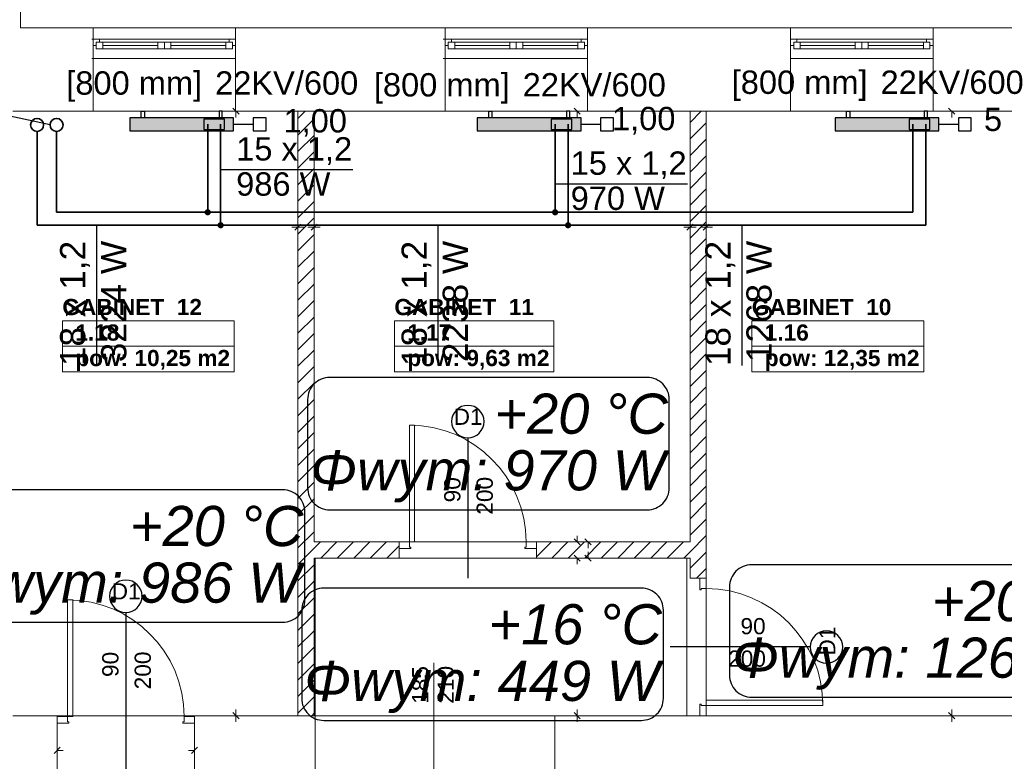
# Model space of a CAD drawing. Header units: millimetres. Extents: x 204754 to 495640, y -178579 to -98814.
# Tile 85 of 179: x 269678 to 277273, y -132151 to -126434. Entities that reach past the tile are written whole.
import ezdxf
from ezdxf import colors
from ezdxf.entities.mleader import LeaderData, LeaderLine
from ezdxf.enums import TextEntityAlignment as Align
from ezdxf.lldxf.tags import DXFTag
from ezdxf.math import Vec2, Vec3

# ---------------------------------------------------------------- set-up
doc = ezdxf.new("R2010")
doc.units = ezdxf.units.MM
doc.header["$MEASUREMENT"] = 0
doc.layers.get('0').update_dxf_attribs({"color": 252, "lineweight": 5})
for name, color, linetype in [('IS_Armatura_podłączeniowa_grz._dolnozas.', 7, 'SOLID'), ('IS_Armatura_Therm', 7, 'SOLID'), ('IS_Grzejniki_Plan_rzut', 7, 'SOLID'), ('IS_Opisy_działek_Therm', 7, 'SOLID'), ('IS_Text_Konstrukcji', 7, 'Continuous'), ('IS_Text_Odbiornikow_Therm', 7, 'Continuous')]:
    doc.layers.add(name, color=color, linetype=linetype)
for name, color, linetype, lineweight in [('IS_opisy', 7, 'Continuous', 35), ('IS_Powrót', 5, 'DASH', 35), ('IS_Text_Armatury_Therm', 7, 'Continuous', 35), ('IS_Zasilanie', 1, 'SOLID', 35), ('Nowe_! NAZWY POM', 252, 'Continuous', 5), ('Nowe_! NAZWY POM_Nr_pióra__19', 252, 'Continuous', 5), ('Nowe_220-A Ściany', 252, 'Continuous', 5), ('Nowe_220-A Ściany_Nr_pióra__112', 252, 'Continuous', 5), ('Nowe_220-A Ściany_Nr_pióra__93', 252, 'Continuous', 5), ('Nowe_820-G Rysunki Obrazki_Nr_pióra__24', 252, 'Continuous', 5), ('Nowe_Drzwi ARCHICAD_Nr_pióra__168', 252, 'Continuous', 5), ('Nowe_Metryczki pomieszczeń ARCHICADa_Nr_pióra__13', 252, 'Continuous', 5), ('Nowe_Nowe_220(1)-A Ściany zewnętrzne_Nr_pióra__241', 252, 'Continuous', 5), ('Nowe_Nowe_220(1)-A Ściany zewnętrzne_Nr_pióra__57', 252, 'Continuous', 5), ('Nowe_Okna ARCHICADa_Nr_pióra__112', 252, 'Continuous', 5), ('Nowe_Okna ARCHICADa_Nr_pióra__23', 252, 'Continuous', 5), ('Nowe_Okna ARCHICADa_Nr_pióra__3', 252, 'Continuous', 5), ('Nowe_TABELKA_Nr_pióra__1', 252, 'Continuous', 5), ('Nowe_Znaczniki drzwi ARCHICADa', 252, 'Continuous', 5), ('Nowe_Znaczniki drzwi ARCHICADa_Nr_pióra__111', 252, 'Continuous', 5), ('Nowe_Znaczniki drzwi ARCHICADa_Nr_pióra__141', 252, 'Continuous', 5)]:
    doc.layers.add(name, color=color, linetype=linetype, lineweight=lineweight)
doc.styles.add('GENERATED_STYLE_1', font='arial.ttf')
doc.styles.add('GENERATED_STYLE_2', font='arialbd.ttf')
doc.styles.add('Opisowy', font='arial.ttf')
tags = doc.linetypes.add('DASH', pattern=[15, 10, -5]).pattern_tags.tags
tags[6:7] = [DXFTag(74, 4), DXFTag(75, 0), DXFTag(340, '0'), DXFTag(46, 0.0), DXFTag(50, 0.0), DXFTag(44, 0.0), DXFTag(45, 0.0)]
tags[4:5] = [DXFTag(74, 4), DXFTag(75, 0), DXFTag(340, '0'), DXFTag(46, 0.0), DXFTag(50, 0.0), DXFTag(44, 0.0), DXFTag(45, 0.0)]
tags = doc.linetypes.add('SOLID', pattern=[10, 10, 0]).pattern_tags.tags
tags[6:7] = [DXFTag(74, 4), DXFTag(75, 0), DXFTag(340, '0'), DXFTag(46, 0.0), DXFTag(50, 0.0), DXFTag(44, 0.0), DXFTag(45, 0.0)]
tags[4:5] = [DXFTag(74, 4), DXFTag(75, 0), DXFTag(340, '0'), DXFTag(46, 0.0), DXFTag(50, 0.0), DXFTag(44, 0.0), DXFTag(45, 0.0)]

# ---------------------------------------------------------------- blocks, each defined once
blk = doc.blocks.new('GABINET  12_1.18_15', base_point=(270670, -128852.7))
at = {"layer": 'Nowe_Metryczki pomieszczeń ARCHICADa_Nr_pióra__13', "color": 7, "linetype": 'Continuous', "lineweight": 13}
for p, q in [((270007, -128754.5), (270007, -129147.3)), ((270007, -128754.5), (271333, -128754.5)), ((271333, -128754.5), (271333, -129147.3)), ((270007, -128950.9), (271333, -128950.9)), ((270007, -129147.3), (271333, -129147.3))]:
    blk.add_line(p, q, dxfattribs=at)
at = {"layer": 'Nowe_Metryczki pomieszczeń ARCHICADa_Nr_pióra__13', "color": 7, "lineweight": 13, "style": 'GENERATED_STYLE_2'}
for tag, p in [('ROOM_NAME', (270007, -128586.6)), ('ROOM_NUMBER', (270107, -128783)), ('ROOM_CALC_AREA', (270107, -128979.5))]:
    blk.add_attdef(tag, text='', height=125, dxfattribs=at).set_placement(p, align=Align.TOP_LEFT)
blk = doc.blocks.new('GABINET  11_1.17_16', base_point=(273183.5, -128852.7))
at = {"layer": 'Nowe_Metryczki pomieszczeń ARCHICADa_Nr_pióra__13', "color": 7, "linetype": 'Continuous', "lineweight": 13}
for p, q in [((272567.9, -128754.5), (272567.9, -129147.3)), ((272567.9, -128754.5), (273799.1, -128754.5)), ((273799.1, -128754.5), (273799.1, -129147.3)), ((272567.9, -128950.9), (273799.1, -128950.9)), ((272567.9, -129147.3), (273799.1, -129147.3))]:
    blk.add_line(p, q, dxfattribs=at)
at = {"layer": 'Nowe_Metryczki pomieszczeń ARCHICADa_Nr_pióra__13', "color": 7, "lineweight": 13, "style": 'GENERATED_STYLE_2'}
for tag, p in [('ROOM_NAME', (272567.9, -128586.6)), ('ROOM_NUMBER', (272667.9, -128783)), ('ROOM_CALC_AREA', (272667.9, -128979.5))]:
    blk.add_attdef(tag, text='', height=125, dxfattribs=at).set_placement(p, align=Align.TOP_LEFT)
blk = doc.blocks.new('GABINET  10_1.16_26', base_point=(275988, -128852.7))
at = {"layer": 'Nowe_Metryczki pomieszczeń ARCHICADa_Nr_pióra__13', "color": 7, "linetype": 'Continuous', "lineweight": 13}
for p, q in [((275325, -128754.5), (275325, -129147.3)), ((275325, -128754.5), (276651, -128754.5)), ((276651, -128754.5), (276651, -129147.3)), ((275325, -128950.9), (276651, -128950.9)), ((275325, -129147.3), (276651, -129147.3))]:
    blk.add_line(p, q, dxfattribs=at)
at = {"layer": 'Nowe_Metryczki pomieszczeń ARCHICADa_Nr_pióra__13', "color": 7, "lineweight": 13, "style": 'GENERATED_STYLE_2'}
for tag, p in [('ROOM_NAME', (275325, -128586.6)), ('ROOM_NUMBER', (275425, -128783)), ('ROOM_CALC_AREA', (275425, -128979.5))]:
    blk.add_attdef(tag, text='', height=125, dxfattribs=at).set_placement(p, align=Align.TOP_LEFT)
blk = doc.blocks.new('D Marker 11_27')
at = {"layer": 'Nowe_Znaczniki drzwi ARCHICADa_Nr_pióra__111', "color": 7, "linetype": 'Continuous', "lineweight": 25}
blk.add_line((0, 802.4), (0, -603.6), dxfattribs=at)
at = {"layer": 'Nowe_Znaczniki drzwi ARCHICADa_Nr_pióra__141', "color": 7, "linetype": 'Continuous', "lineweight": 25}
for start, end in [(0, 180), (180, 0)]:
    blk.add_arc((0, 927.4), 125, start, end, dxfattribs=at)
at = {"layer": 'Nowe_Znaczniki drzwi ARCHICADa_Nr_pióra__141', "color": 7, "lineweight": 25, "style": 'GENERATED_STYLE_1'}
for tag, p in [('AC_MarkerText_4', (-19.6, 304.8)), ('AC_WIDO_B_SIZE', (230.4, 209.9))]:
    blk.add_attdef(tag, text='', height=125, rotation=90, dxfattribs=at).set_placement(p, align=Align.BOTTOM_LEFT)
blk.add_attdef('AC_MarkerText_1', text='', height=125, dxfattribs=at).set_placement((-109.1, 864.9), align=Align.BOTTOM_LEFT)
blk = doc.blocks.new('D Marker 11_19')
at = {"layer": 'Nowe_Znaczniki drzwi ARCHICADa_Nr_pióra__111', "color": 7, "linetype": 'Continuous', "lineweight": 25}
blk.add_line((0, 802.4), (0, -278.6), dxfattribs=at)
at = {"layer": 'Nowe_Znaczniki drzwi ARCHICADa_Nr_pióra__141', "color": 7, "linetype": 'Continuous', "lineweight": 25}
for start, end in [(0, 180), (180, 0)]:
    blk.add_arc((0, 927.4), 125, start, end, dxfattribs=at)
at = {"layer": 'Nowe_Znaczniki drzwi ARCHICADa_Nr_pióra__141', "color": 7, "lineweight": 25, "style": 'GENERATED_STYLE_1'}
for tag, rotation, p in [('AC_MarkerText_4', 90, (-19.6, 304.8)), ('AC_WIDO_B_SIZE', 90, (230.4, 209.9)), ('AC_MarkerText_1', 180, (109.1, 1075.6))]:
    blk.add_attdef(tag, text='', height=125, rotation=rotation, dxfattribs=at).set_placement(p, align=Align.BOTTOM_LEFT)
blk = doc.blocks.new('D Marker 11_28')
at = {"layer": 'Nowe_Znaczniki drzwi ARCHICADa_Nr_pióra__111', "color": 7, "linetype": 'Continuous', "lineweight": 25}
blk.add_line((0, -927.4), (0, 153.6), dxfattribs=at)
at = {"layer": 'Nowe_Znaczniki drzwi ARCHICADa_Nr_pióra__141', "color": 7, "linetype": 'Continuous', "lineweight": 25}
for start, end in [(0, 180), (180, 0)]:
    blk.add_arc((0, -1052.4), 125, start, end, dxfattribs=at)
at = {"layer": 'Nowe_Znaczniki drzwi ARCHICADa_Nr_pióra__141', "color": 7, "lineweight": 25, "style": 'GENERATED_STYLE_1'}
for tag, rotation, p in [('AC_MarkerText_4', 90, (-19.6, -537.9)), ('AC_WIDO_B_SIZE', 90, (230.4, -537.9)), ('AC_MarkerText_1', 360, (-109.1, -1114.9))]:
    blk.add_attdef(tag, text='', height=125, rotation=rotation, dxfattribs=at).set_placement(p, align=Align.BOTTOM_LEFT)
blk = doc.blocks.new('podkład 20251118')
at = {"color": 252, "linetype": 'Continuous', "lineweight": 5}
for p, q in [((271369.8, -127163.3), (271322.3, -127115.8)), ((271346, -127139.5), (271346, -127187)), ((274001.7, -127163.3), (273954.2, -127115.8)), ((273977.9, -127139.5), (273977.9, -127187)), ((276891, -127163.3), (276843.5, -127115.8)), ((276867.3, -127139.5), (276867.3, -127187)), ((271823.7, -128033.9), (271776.2, -128033.9)), ((271800, -128057.7), (271847.5, -128010.2)), ((271847.5, -128010.2), (271800, -128057.7)), ((271823.7, -128033.9), (271871.2, -128033.9)), ((271948.7, -128033.9), (271901.2, -128033.9)), ((271925, -128057.7), (271972.5, -128010.2)), ((271972.5, -128010.2), (271925, -128057.7)), ((271948.7, -128033.9), (271996.2, -128033.9)), ((274848.7, -128033.9), (274801.2, -128033.9)), ((274825, -128057.7), (274872.5, -128010.2)), ((274872.5, -128010.2), (274825, -128057.7)), ((274848.7, -128033.9), (274896.2, -128033.9)), ((274973.7, -128033.9), (274926.2, -128033.9)), ((274950, -128057.7), (274997.5, -128010.2)), ((274997.5, -128010.2), (274950, -128057.7)), ((274973.7, -128033.9), (275021.2, -128033.9)), ((273954.2, -130435.8), (274001.7, -130483.3)), ((273977.9, -130459.5), (273977.9, -130412)), ((274085.4, -130483.3), (274037.9, -130435.8)), ((274061.7, -130459.5), (274061.7, -130507)), ((274001.7, -130608.3), (273954.2, -130560.8)), ((274037.9, -130560.8), (274085.4, -130608.3)), ((274061.7, -130584.5), (274061.7, -130537)), ((273977.9, -130584.5), (273977.9, -130632)), ((271369.8, -131823.3), (271322.3, -131775.8)), ((271322.3, -131775.8), (271369.8, -131823.3)), ((271346, -131799.5), (271346, -131752)), ((274001.7, -131823.3), (273954.2, -131775.8)), ((273954.2, -131775.8), (274001.7, -131823.3)), ((273977.9, -131799.5), (273977.9, -131752)), ((276891, -131823.3), (276843.5, -131775.8)), ((276843.5, -131775.8), (276891, -131823.3)), ((276867.3, -131799.5), (276867.3, -131752)), ((271346, -131799.5), (271346, -131847)), ((273977.9, -131799.5), (273977.9, -131847)), ((276867.3, -131799.5), (276867.3, -131847)), ((269990.2, -132042.7), (269942.7, -132090.2)), ((269966.5, -132066.5), (270014, -132066.5)), ((271026.5, -132066.5), (270979, -132066.5)), ((271002.7, -132090.2), (271050.2, -132042.7))]:
    blk.add_line(p, q, dxfattribs=at)
at = {"layer": 'Nowe_! NAZWY POM_Nr_pióra__19', "color": 252, "linetype": 'Continuous', "lineweight": 5}
for p, q in [((270233.7, -127139.5), (269623.7, -127139.5)), ((271353.7, -127139.5), (270233.7, -127139.5)), ((271823.7, -127139.5), (271353.7, -127139.5)), ((271823.7, -131799.5), (271823.7, -127139.5)), ((272943.7, -127139.5), (271948.7, -127139.5)), ((271948.7, -127139.5), (271948.7, -130459.5)), ((274073.7, -127139.5), (272943.7, -127139.5)), ((274848.7, -127139.5), (274073.7, -127139.5)), ((274848.7, -130459.5), (274848.7, -127139.5)), ((275613.7, -127139.5), (274973.7, -127139.5)), ((274973.7, -127139.5), (274973.7, -131799.5)), ((276723.7, -127139.5), (275613.7, -127139.5)), ((277623.7, -127139.5), (276723.7, -127139.5)), ((271948.7, -130459.5), (274848.7, -130459.5)), ((274823.1, -130584.5), (271957.1, -130584.5)), ((271957.1, -130584.5), (271957.1, -132319.5)), ((274823.1, -131799.5), (274823.1, -130584.5)), ((269623.7, -131799.5), (271823.7, -131799.5)), ((273806.4, -132319.5), (273806.4, -131799.5)), ((273806.4, -131799.5), (274823.1, -131799.5)), ((274973.7, -131799.5), (276123.7, -131799.5)), ((276123.7, -131799.5), (277623.7, -131799.5))]:
    blk.add_line(p, q, dxfattribs=at)
at = {"layer": 'Nowe_220-A Ściany', "color": 252, "linetype": 'Continuous', "lineweight": 5}
for p, q in [((271823.7, -127196.6), (271880.8, -127139.5)), ((274848.7, -127226.3), (274935.5, -127139.5)), ((271823.7, -127323.9), (271948.7, -127198.9)), ((274848.7, -127353.6), (274973.7, -127228.6)), ((271823.7, -127451.2), (271948.7, -127326.2)), ((274848.7, -127480.9), (274973.7, -127355.9)), ((271823.7, -127578.5), (271948.7, -127453.5)), ((274848.7, -127608.2), (274973.7, -127483.2)), ((271823.7, -127705.7), (271948.7, -127580.7)), ((274848.7, -127735.4), (274973.7, -127610.4)), ((271823.7, -127833), (271948.7, -127708)), ((274848.7, -127862.7), (274973.7, -127737.7)), ((271823.7, -127960.3), (271948.7, -127835.3)), ((274848.7, -127990), (274973.7, -127865)), ((271823.7, -128087.6), (271948.7, -127962.6)), ((274848.7, -128117.3), (274973.7, -127992.3)), ((271823.7, -128214.8), (271948.7, -128089.8)), ((274848.7, -128244.5), (274973.7, -128119.5)), ((271823.7, -128342.1), (271948.7, -128217.1)), ((274848.7, -128371.8), (274973.7, -128246.8)), ((271823.7, -128469.4), (271948.7, -128344.4)), ((274848.7, -128499.1), (274973.7, -128374.1)), ((271823.7, -128596.7), (271948.7, -128471.7)), ((274848.7, -128626.4), (274973.7, -128501.4)), ((271823.7, -128724), (271948.7, -128599)), ((274848.7, -128753.7), (274973.7, -128628.7)), ((271823.7, -128851.2), (271948.7, -128726.2)), ((274848.7, -128880.9), (274973.7, -128755.9)), ((271823.7, -128978.5), (271948.7, -128853.5)), ((274848.7, -129008.2), (274973.7, -128883.2)), ((271823.7, -129105.8), (271948.7, -128980.8)), ((274848.7, -129135.5), (274973.7, -129010.5)), ((271823.7, -129233.1), (271948.7, -129108.1)), ((274848.7, -129262.8), (274973.7, -129137.8)), ((271823.7, -129360.4), (271948.7, -129235.4)), ((274848.7, -129390.1), (274973.7, -129265.1)), ((271823.7, -129487.6), (271948.7, -129362.6)), ((274848.7, -129517.3), (274973.7, -129392.3)), ((271823.7, -129614.9), (271948.7, -129489.9)), ((274848.7, -129644.6), (274973.7, -129519.6)), ((271823.7, -129742.2), (271948.7, -129617.2)), ((274848.7, -129771.9), (274973.7, -129646.9)), ((271823.7, -129869.5), (271948.7, -129744.5)), ((274848.7, -129899.2), (274973.7, -129774.2)), ((271823.7, -129996.8), (271948.7, -129871.8)), ((274848.7, -130026.5), (274973.7, -129901.5)), ((271823.7, -130124), (271948.7, -129999)), ((274848.7, -130153.7), (274973.7, -130028.7)), ((271823.7, -130251.3), (271948.7, -130126.3)), ((274848.7, -130281), (274973.7, -130156)), ((271823.7, -130378.6), (271948.7, -130253.6)), ((274848.7, -130408.3), (274973.7, -130283.3)), ((271823.7, -130505.9), (271948.7, -130380.9)), ((271948.7, -130508.2), (271997.4, -130459.5)), ((271999.6, -130584.5), (272124.6, -130459.5)), ((272126.9, -130584.5), (272251.9, -130459.5)), ((272254.2, -130584.5), (272379.2, -130459.5)), ((272381.5, -130584.5), (272506.5, -130459.5)), ((273664.4, -130574.4), (273779.3, -130459.5)), ((273781.6, -130584.5), (273906.6, -130459.5)), ((273908.8, -130584.5), (274033.8, -130459.5)), ((274036.1, -130584.5), (274161.1, -130459.5)), ((274163.4, -130584.5), (274288.4, -130459.5)), ((274290.7, -130584.5), (274415.7, -130459.5)), ((274417.9, -130584.5), (274542.9, -130459.5)), ((274545.2, -130584.5), (274670.2, -130459.5)), ((274672.5, -130584.5), (274797.5, -130459.5)), ((274848.7, -130535.6), (274973.7, -130410.6)), ((271823.7, -130633.2), (271948.7, -130508.2)), ((272508.8, -130584.5), (272604.4, -130488.9)), ((274799.8, -130584.5), (274848.7, -130535.6)), ((274848.7, -130662.9), (274973.7, -130537.9)), ((271823.7, -130760.4), (271948.7, -130635.4)), ((274899.3, -130739.5), (274973.7, -130665.1)), ((271823.7, -130887.7), (271948.7, -130762.7)), ((271823.7, -131015), (271948.7, -130890)), ((271823.7, -131142.3), (271948.7, -131017.3)), ((271823.7, -131269.5), (271948.7, -131144.5)), ((271823.7, -131396.8), (271948.7, -131271.8)), ((271823.7, -131524.1), (271948.7, -131399.1)), ((271823.7, -131651.4), (271948.7, -131526.4)), ((271823.7, -131778.7), (271948.7, -131653.7)), ((271930.2, -131799.5), (271948.7, -131780.9))]:
    blk.add_line(p, q, dxfattribs=at)
at = {"layer": 'Nowe_220-A Ściany_Nr_pióra__112', "color": 252, "linetype": 'Continuous', "lineweight": 5}
for p, q in [((270243.7, -126582.8), (270233.7, -126582.8)), ((270243.7, -126632.8), (270243.7, -126582.8)), ((271343.7, -126632.8), (271343.7, -126582.8)), ((272958.7, -126582.8), (272943.7, -126582.8)), ((272958.7, -126632.8), (272958.7, -126582.8)), ((274058.7, -126632.8), (274058.7, -126582.8)), ((275623.7, -126632.8), (275623.7, -126582.8)), ((276723.7, -126632.8), (276723.7, -126582.8)), ((270243.7, -126732.8), (270243.7, -126632.8)), ((271343.7, -126732.8), (271343.7, -126632.8)), ((272958.7, -126732.8), (272958.7, -126632.8)), ((274058.7, -126732.8), (274058.7, -126632.8)), ((275623.7, -126732.8), (275623.7, -126632.8)), ((276723.7, -126732.8), (276723.7, -126632.8)), ((270233.7, -126732.8), (270243.7, -126732.8)), ((272943.7, -126732.8), (272958.7, -126732.8))]:
    blk.add_line(p, q, dxfattribs=at)
at = {"layer": 'Nowe_220-A Ściany_Nr_pióra__93', "color": 252, "linetype": 'Continuous', "lineweight": 5}
for p, q in [((271823.7, -127139.5), (271823.7, -131799.5)), ((271948.7, -127139.5), (271823.7, -127139.5)), ((271948.7, -130459.5), (271948.7, -127139.5)), ((274848.7, -127139.5), (274848.7, -130459.5)), ((274973.7, -127139.5), (274848.7, -127139.5)), ((274973.7, -130739.5), (274973.7, -127139.5)), ((272604.4, -130459.5), (271948.7, -130459.5)), ((272604.4, -130459.5), (272604.4, -130509.5)), ((273664.4, -130459.5), (273664.4, -130509.5)), ((274848.7, -130459.5), (273664.4, -130459.5)), ((272604.4, -130509.5), (272604.4, -130584.5)), ((273664.4, -130509.5), (273664.4, -130584.5)), ((271948.7, -131799.5), (271948.7, -130584.5)), ((271948.7, -130584.5), (272604.4, -130584.5)), ((273664.4, -130584.5), (274848.7, -130584.5)), ((274848.7, -130584.5), (274848.7, -130739.5)), ((274923.7, -130739.5), (274848.7, -130739.5)), ((274973.7, -130739.5), (274923.7, -130739.5)), ((269966.5, -131805.9), (269966.5, -131855.9)), ((271026.5, -131805.9), (271026.5, -131855.9)), ((271823.7, -131799.5), (271948.7, -131799.5)), ((274923.7, -131799.5), (274848.7, -131799.5)), ((274973.7, -131799.5), (274923.7, -131799.5)), ((269966.5, -131855.9), (269966.5, -132255.9)), ((271026.5, -131855.9), (271026.5, -132255.9))]:
    blk.add_line(p, q, dxfattribs=at)
at = {"layer": 'Nowe_820-G Rysunki Obrazki_Nr_pióra__24', "color": 7, "linetype": 'Continuous', "lineweight": 15}
blk.add_line((272872.6, -132591.3), (272872.6, -131391.7), dxfattribs=at)
at = {"layer": 'Nowe_Drzwi ARCHICAD_Nr_pióra__168', "color": 252, "linetype": 'Continuous', "lineweight": 5}
for p, q in [((272684.4, -129559.5), (272724.4, -129559.5)), ((272684.4, -130459.5), (272684.4, -129559.5)), ((272724.4, -129559.5), (272724.4, -130459.5)), ((272604.4, -130509.5), (272604.4, -130459.5)), ((272604.4, -130459.5), (272684.4, -130459.5)), ((272604.4, -130459.5), (272604.4, -130509.5)), ((272684.4, -130459.5), (272684.4, -130499.5)), ((272724.4, -130459.5), (272684.4, -130459.5)), ((273584.4, -130499.5), (273584.4, -130459.5)), ((273584.4, -130459.5), (273664.4, -130459.5)), ((273664.4, -130459.5), (273664.4, -130509.5)), ((273664.4, -130459.5), (273664.4, -130509.5)), ((272684.4, -130509.5), (272604.4, -130509.5)), ((272684.4, -130499.5), (272694.4, -130499.5)), ((272694.4, -130509.5), (272684.4, -130509.5)), ((272694.4, -130499.5), (272694.4, -130509.5)), ((273574.4, -130509.5), (273574.4, -130499.5)), ((273574.4, -130499.5), (273584.4, -130499.5)), ((273584.4, -130509.5), (273574.4, -130509.5)), ((273664.4, -130509.5), (273584.4, -130509.5)), ((274973.7, -130739.5), (274923.7, -130739.5)), ((274923.7, -130739.5), (274923.7, -130819.5)), ((274973.7, -130739.5), (274923.7, -130739.5)), ((274973.7, -130819.5), (274973.7, -130739.5)), ((274923.7, -130819.5), (274923.7, -130829.5)), ((274923.7, -130829.5), (274933.7, -130829.5)), ((274933.7, -130819.5), (274973.7, -130819.5)), ((274933.7, -130829.5), (274933.7, -130819.5)), ((270046.5, -130905.9), (270086.5, -130905.9)), ((270046.5, -131805.9), (270046.5, -130905.9)), ((270086.5, -130905.9), (270086.5, -131805.9)), ((275873.7, -131679.5), (274973.7, -131679.5)), ((274973.7, -131679.5), (274973.7, -131719.5)), ((275873.7, -131719.5), (275873.7, -131679.5)), ((274933.7, -131709.5), (274923.7, -131709.5)), ((274923.7, -131709.5), (274923.7, -131719.5)), ((274923.7, -131719.5), (274923.7, -131799.5)), ((274933.7, -131719.5), (274933.7, -131709.5)), ((274973.7, -131719.5), (274933.7, -131719.5)), ((274973.7, -131799.5), (274973.7, -131719.5)), ((274973.7, -131719.5), (275873.7, -131719.5)), ((269966.5, -131855.9), (269966.5, -131805.9)), ((269966.5, -131805.9), (270046.5, -131805.9)), ((269966.5, -131805.9), (269966.5, -131855.9)), ((270046.5, -131805.9), (270046.5, -131845.9)), ((270086.5, -131805.9), (270046.5, -131805.9)), ((270046.5, -131845.9), (270056.5, -131845.9)), ((270056.5, -131845.9), (270056.5, -131855.9)), ((270936.5, -131855.9), (270936.5, -131845.9)), ((270936.5, -131845.9), (270946.5, -131845.9)), ((270946.5, -131845.9), (270946.5, -131805.9)), ((270946.5, -131805.9), (271026.5, -131805.9)), ((271026.5, -131805.9), (271026.5, -131855.9)), ((271026.5, -131805.9), (271026.5, -131855.9)), ((274923.7, -131799.5), (274973.7, -131799.5)), ((274973.7, -131799.5), (274923.7, -131799.5)), ((270046.5, -131855.9), (269966.5, -131855.9)), ((270056.5, -131855.9), (270046.5, -131855.9)), ((270946.5, -131855.9), (270936.5, -131855.9)), ((271026.5, -131855.9), (270946.5, -131855.9))]:
    blk.add_line(p, q, dxfattribs=at)
at = {"layer": 'Nowe_Drzwi ARCHICAD_Nr_pióra__168', "color": 252, "linetype": 'Continuous', "lineweight": 5, "extrusion": (0, 0, -1)}
for centre in [(272684.4, -130459.5), (270046.5, -131805.9)]:
    blk.add_ellipse(centre, major_axis=(636.4, 636.4), ratio=1, start_param=-0.785398, end_param=0.785398, dxfattribs=at)
at = {"layer": 'Nowe_Drzwi ARCHICAD_Nr_pióra__168', "color": 252, "linetype": 'Continuous', "lineweight": 5}
blk.add_ellipse((274973.7, -131719.5), major_axis=(636.4, 636.4), ratio=1, start_param=5.497787, end_param=7.068583, dxfattribs=at)
at = {"layer": 'Nowe_Nowe_220(1)-A Ściany zewnętrzne_Nr_pióra__241', "color": 252, "linetype": 'Continuous', "lineweight": 5}
for p, q in [((271957.1, -132319.5), (271957.1, -131799.5)), ((273806.4, -131799.5), (273806.4, -132319.5))]:
    blk.add_line(p, q, dxfattribs=at)
at = {"layer": 'Nowe_Nowe_220(1)-A Ściany zewnętrzne_Nr_pióra__57', "color": 252, "linetype": 'Continuous', "lineweight": 5}
for p, q in [((269684.3, -124259.5), (269684.3, -126495.4)), ((269684.3, -126495.4), (278343.7, -126495.4)), ((270243.7, -127139.5), (270243.7, -126495.4)), ((271343.7, -127139.5), (271343.7, -126495.4)), ((272958.7, -127139.5), (272958.7, -126495.4)), ((274058.7, -127139.5), (274058.7, -126495.4)), ((275623.7, -127139.5), (275623.7, -126495.4)), ((276723.7, -127139.5), (276723.7, -126495.4)), ((269623.7, -127139.5), (277623.7, -127139.5)), ((269623.7, -131799.5), (277623.7, -131799.5))]:
    blk.add_line(p, q, dxfattribs=at)
at = {"layer": 'Nowe_Okna ARCHICADa_Nr_pióra__112', "color": 252, "linetype": 'Continuous', "lineweight": 5}
for p, q in [((270243.7, -126632.8), (270243.7, -126582.8)), ((270243.7, -126632.8), (270243.7, -126582.8)), ((271343.7, -126632.8), (271343.7, -126582.8)), ((271343.7, -126632.8), (271343.7, -126582.8)), ((272958.7, -126632.8), (272958.7, -126582.8)), ((272958.7, -126632.8), (272958.7, -126582.8)), ((274058.7, -126632.8), (274058.7, -126582.8)), ((274058.7, -126632.8), (274058.7, -126582.8)), ((275623.7, -126632.8), (275623.7, -126582.8)), ((275623.7, -126632.8), (275623.7, -126582.8)), ((276723.7, -126632.8), (276723.7, -126582.8)), ((276723.7, -126632.8), (276723.7, -126582.8)), ((270243.7, -126732.8), (270243.7, -126632.8)), ((271343.7, -126732.8), (271343.7, -126632.8)), ((272958.7, -126732.8), (272958.7, -126632.8)), ((274058.7, -126732.8), (274058.7, -126632.8)), ((275623.7, -126732.8), (275623.7, -126632.8)), ((276723.7, -126732.8), (276723.7, -126632.8))]:
    blk.add_line(p, q, dxfattribs=at)
at = {"layer": 'Nowe_Okna ARCHICADa_Nr_pióra__23', "color": 252, "linetype": 'Continuous', "lineweight": 5}
for p, q in [((270293.7, -126582.8), (270243.7, -126582.8)), ((270268.7, -126632.8), (270268.7, -126607.8)), ((270268.7, -126607.8), (270293.7, -126607.8)), ((270318.7, -126607.8), (270268.7, -126607.8)), ((270268.7, -126607.8), (270268.7, -126657.8)), ((270293.7, -126607.8), (270293.7, -126582.8)), ((270318.7, -126657.8), (270318.7, -126607.8)), ((270743.7, -126607.8), (270318.7, -126607.8)), ((270793.7, -126607.8), (270743.7, -126607.8)), ((270743.7, -126607.8), (270743.7, -126657.8)), ((270793.7, -126657.8), (270793.7, -126607.8)), ((270843.7, -126607.8), (270793.7, -126607.8)), ((270793.7, -126607.8), (270793.7, -126657.8)), ((270843.7, -126657.8), (270843.7, -126607.8)), ((271268.7, -126607.8), (270843.7, -126607.8)), ((271318.7, -126607.8), (271268.7, -126607.8)), ((271268.7, -126607.8), (271268.7, -126657.8)), ((271343.7, -126582.8), (271293.7, -126582.8)), ((271293.7, -126582.8), (271293.7, -126607.8)), ((271293.7, -126607.8), (271318.7, -126607.8)), ((271318.7, -126607.8), (271318.7, -126632.8)), ((271318.7, -126657.8), (271318.7, -126607.8)), ((273008.7, -126582.8), (272958.7, -126582.8)), ((272983.7, -126632.8), (272983.7, -126607.8)), ((272983.7, -126607.8), (273008.7, -126607.8)), ((273033.7, -126607.8), (272983.7, -126607.8)), ((272983.7, -126607.8), (272983.7, -126657.8)), ((273008.7, -126607.8), (273008.7, -126582.8)), ((273033.7, -126657.8), (273033.7, -126607.8)), ((273458.7, -126607.8), (273033.7, -126607.8)), ((273508.7, -126607.8), (273458.7, -126607.8)), ((273458.7, -126607.8), (273458.7, -126657.8)), ((273508.7, -126657.8), (273508.7, -126607.8)), ((273558.7, -126607.8), (273508.7, -126607.8)), ((273508.7, -126607.8), (273508.7, -126657.8)), ((273558.7, -126657.8), (273558.7, -126607.8)), ((273983.7, -126607.8), (273558.7, -126607.8)), ((274033.7, -126607.8), (273983.7, -126607.8)), ((273983.7, -126607.8), (273983.7, -126657.8)), ((274058.7, -126582.8), (274008.7, -126582.8)), ((274008.7, -126582.8), (274008.7, -126607.8)), ((274008.7, -126607.8), (274033.7, -126607.8)), ((274033.7, -126607.8), (274033.7, -126632.8)), ((274033.7, -126657.8), (274033.7, -126607.8)), ((275673.7, -126582.8), (275623.7, -126582.8)), ((275648.7, -126632.8), (275648.7, -126607.8)), ((275648.7, -126607.8), (275673.7, -126607.8)), ((275698.7, -126607.8), (275648.7, -126607.8)), ((275648.7, -126607.8), (275648.7, -126657.8)), ((275673.7, -126607.8), (275673.7, -126582.8)), ((275698.7, -126657.8), (275698.7, -126607.8)), ((276123.7, -126607.8), (275698.7, -126607.8)), ((276173.7, -126607.8), (276123.7, -126607.8)), ((276123.7, -126607.8), (276123.7, -126657.8)), ((276173.7, -126657.8), (276173.7, -126607.8)), ((276223.7, -126607.8), (276173.7, -126607.8)), ((276173.7, -126607.8), (276173.7, -126657.8)), ((276223.7, -126657.8), (276223.7, -126607.8)), ((276648.7, -126607.8), (276223.7, -126607.8)), ((276698.7, -126607.8), (276648.7, -126607.8)), ((276648.7, -126607.8), (276648.7, -126657.8)), ((276723.7, -126582.8), (276673.7, -126582.8)), ((276673.7, -126582.8), (276673.7, -126607.8)), ((276673.7, -126607.8), (276698.7, -126607.8)), ((276698.7, -126607.8), (276698.7, -126632.8)), ((276698.7, -126657.8), (276698.7, -126607.8)), ((270243.7, -126632.8), (270268.7, -126632.8)), ((270268.7, -126657.8), (270318.7, -126657.8)), ((270318.7, -126632.8), (270743.7, -126632.8)), ((270318.7, -126657.8), (270743.7, -126657.8)), ((270743.7, -126657.8), (270793.7, -126657.8)), ((270793.7, -126657.8), (270843.7, -126657.8)), ((270843.7, -126632.8), (271268.7, -126632.8)), ((270843.7, -126657.8), (271268.7, -126657.8)), ((271268.7, -126657.8), (271318.7, -126657.8)), ((271318.7, -126632.8), (271343.7, -126632.8)), ((272958.7, -126632.8), (272983.7, -126632.8)), ((272983.7, -126657.8), (273033.7, -126657.8)), ((273033.7, -126632.8), (273458.7, -126632.8)), ((273033.7, -126657.8), (273458.7, -126657.8)), ((273458.7, -126657.8), (273508.7, -126657.8)), ((273508.7, -126657.8), (273558.7, -126657.8)), ((273558.7, -126632.8), (273983.7, -126632.8)), ((273558.7, -126657.8), (273983.7, -126657.8)), ((273983.7, -126657.8), (274033.7, -126657.8)), ((274033.7, -126632.8), (274058.7, -126632.8)), ((275623.7, -126632.8), (275648.7, -126632.8)), ((275648.7, -126657.8), (275698.7, -126657.8)), ((275698.7, -126632.8), (276123.7, -126632.8)), ((275698.7, -126657.8), (276123.7, -126657.8)), ((276123.7, -126657.8), (276173.7, -126657.8)), ((276173.7, -126657.8), (276223.7, -126657.8)), ((276223.7, -126632.8), (276648.7, -126632.8)), ((276223.7, -126657.8), (276648.7, -126657.8)), ((276648.7, -126657.8), (276698.7, -126657.8)), ((276698.7, -126632.8), (276723.7, -126632.8))]:
    blk.add_line(p, q, dxfattribs=at)
at = {"layer": 'Nowe_Okna ARCHICADa_Nr_pióra__3', "color": 252, "linetype": 'Continuous', "lineweight": 5}
for p, q in [((270243.7, -126582.8), (271343.7, -126582.8)), ((270793.7, -126582.8), (270293.7, -126582.8)), ((271293.7, -126582.8), (270793.7, -126582.8)), ((272958.7, -126582.8), (274058.7, -126582.8)), ((273508.7, -126582.8), (273008.7, -126582.8)), ((274008.7, -126582.8), (273508.7, -126582.8)), ((275623.7, -126582.8), (276723.7, -126582.8)), ((276173.7, -126582.8), (275673.7, -126582.8)), ((276673.7, -126582.8), (276173.7, -126582.8)), ((270318.7, -126657.8), (270743.7, -126657.8)), ((270843.7, -126657.8), (271268.7, -126657.8)), ((273033.7, -126657.8), (273458.7, -126657.8)), ((273558.7, -126657.8), (273983.7, -126657.8)), ((275698.7, -126657.8), (276123.7, -126657.8)), ((276223.7, -126657.8), (276648.7, -126657.8)), ((270243.7, -126732.8), (271343.7, -126732.8)), ((272958.7, -126732.8), (274058.7, -126732.8)), ((275623.7, -126732.8), (276723.7, -126732.8))]:
    blk.add_line(p, q, dxfattribs=at)
at = {"layer": 'Nowe_! NAZWY POM', "color": 7, "linetype": 'Continuous', "lineweight": 13}
for name, p, values in [('GABINET  12_1.18_15', (270670, -128852.7), {'ROOM_NAME': 'GABINET  12', 'ROOM_NUMBER': '1.18', 'ROOM_CALC_AREA': 'pow: 10,25 m2'}), ('GABINET  11_1.17_16', (273183.5, -128852.7), {'ROOM_NAME': 'GABINET  11', 'ROOM_NUMBER': '1.17', 'ROOM_CALC_AREA': 'pow: 9,63 m2'}), ('GABINET  10_1.16_26', (275988, -128852.7), {'ROOM_NAME': 'GABINET  10', 'ROOM_NUMBER': '1.16', 'ROOM_CALC_AREA': 'pow: 12,35 m2'})]:
    blk.add_blockref(name, p, dxfattribs=at).add_auto_attribs(values)
at = {"layer": 'Nowe_Znaczniki drzwi ARCHICADa', "color": 7, "linetype": 'Continuous', "lineweight": 25}
ref = blk.add_blockref('D Marker 11_28', (273134.4, -130584.5), dxfattribs=dict(at, rotation=180))
ref.add_attrib('AC_MarkerText_1', 'D1', dxfattribs={"layer": 'Nowe_Znaczniki drzwi ARCHICADa_Nr_pióra__141', "color": 7, "lineweight": 25, "height": 125, "rotation": 360, "style": 'GENERATED_STYLE_1'}).set_placement((273025.2, -129594.6), align=Align.BOTTOM_LEFT)
ref.add_attrib('AC_MarkerText_4', '90', dxfattribs={"layer": 'Nowe_Znaczniki drzwi ARCHICADa_Nr_pióra__141', "color": 7, "lineweight": 25, "height": 125, "rotation": 90, "style": 'GENERATED_STYLE_1'}).set_placement((273114.7, -130154.8), align=Align.BOTTOM_LEFT)
ref.add_attrib('AC_WIDO_B_SIZE', '200', dxfattribs={"layer": 'Nowe_Znaczniki drzwi ARCHICADa_Nr_pióra__141', "color": 7, "lineweight": 25, "height": 125, "rotation": 90, "style": 'GENERATED_STYLE_1'}).set_placement((273364.7, -130249.6), align=Align.BOTTOM_LEFT)
blk.add_blockref('D Marker 11_27', (270496.5, -131805.9), dxfattribs=at).add_auto_attribs({'AC_MarkerText_1': 'D1', 'AC_MarkerText_4': '90', 'AC_WIDO_B_SIZE': '200'})
ref = blk.add_blockref('D Marker 11_19', (274973.7, -131269.5), dxfattribs=dict(at, rotation=270))
ref.add_attrib('AC_MarkerText_1', 'D1', dxfattribs={"layer": 'Nowe_Znaczniki drzwi ARCHICADa_Nr_pióra__141', "color": 7, "lineweight": 25, "height": 125, "rotation": 90, "style": 'GENERATED_STYLE_1'}).set_placement((276006.5, -131335.8), align=Align.BOTTOM_LEFT)
ref.add_attrib('AC_MarkerText_4', '90', dxfattribs={"layer": 'Nowe_Znaczniki drzwi ARCHICADa_Nr_pióra__141', "color": 7, "lineweight": 25, "height": 125, "rotation": 360, "style": 'GENERATED_STYLE_1'}).set_placement((275237.7, -131209.1), align=Align.BOTTOM_LEFT)
ref.add_attrib('AC_WIDO_B_SIZE', '200', dxfattribs={"layer": 'Nowe_Znaczniki drzwi ARCHICADa_Nr_pióra__141', "color": 7, "lineweight": 25, "height": 125, "rotation": 360, "style": 'GENERATED_STYLE_1'}).set_placement((275142.8, -131459.1), align=Align.BOTTOM_LEFT)
at = {"layer": 'Nowe_TABELKA_Nr_pióra__1', "color": 252, "lineweight": 5, "style": 'GENERATED_STYLE_1'}
for s, p in [('185', (272830, -131708)), ('210', (273025.9, -131706.7))]:
    blk.add_text(s, height=125, rotation=90, dxfattribs=at).set_placement(p)
blk = doc.blocks.new('_None')

msp = doc.modelspace()

# ---------------------------------------------------------------- hatches: boundary and pattern name
at = {"layer": 'IS_Grzejniki_Plan_rzut', "ltscale": 10}
for points in [[(271327.9, -127189.5), (270527.9, -127189.5), (270527.9, -127289.5), (271327.9, -127289.5)], [(274007.9, -127189.5), (273207.9, -127189.5), (273207.9, -127289.5), (274007.9, -127289.5)], [(276768.3, -127189.5), (275968.3, -127189.5), (275968.3, -127289.5), (276768.3, -127289.5)]]:
    msp.add_hatch(color=8, dxfattribs=at).paths.add_polyline_path(points)
at = {"layer": 'IS_Opisy_działek_Therm'}
h = msp.add_hatch(color=5, dxfattribs=at)
edge = h.paths.add_edge_path()
edge.add_arc((271227.9, -128018.5), 24, 0, 360)
h = msp.add_hatch(color=5, dxfattribs=at)
edge = h.paths.add_edge_path()
edge.add_arc((273907.9, -128018.5), 24, 0, 360)
at = {"layer": 'IS_Zasilanie'}
h = msp.add_hatch(color=256, dxfattribs=at)
edge = h.paths.add_edge_path()
edge.add_arc((271127.9, -127918.5), 24, 0, 360)
h = msp.add_hatch(color=256, dxfattribs=at)
edge = h.paths.add_edge_path()
edge.add_arc((273807.9, -127918.5), 24, 0, 360)

# ---------------------------------------------------------------- linework, layer by layer
at = {"layer": 'IS_Armatura_podłączeniowa_grz._dolnozas.', "ltscale": 10}
for p, q in [((271257.9, -127199.5), (271097.9, -127199.5)), ((271097.9, -127199.5), (271097.9, -127279.5)), ((271257.9, -127279.5), (271257.9, -127199.5)), ((271257.9, -127199.5), (271257.9, -127199.5)), ((273937.9, -127199.5), (273777.9, -127199.5)), ((273777.9, -127199.5), (273777.9, -127279.5)), ((273937.9, -127279.5), (273937.9, -127199.5)), ((273937.9, -127199.5), (273937.9, -127199.5)), ((276698.3, -127199.5), (276538.3, -127199.5)), ((276538.3, -127199.5), (276538.3, -127279.5)), ((276698.3, -127279.5), (276698.3, -127199.5)), ((276698.3, -127199.5), (276698.3, -127199.5)), ((271097.9, -127279.5), (271257.9, -127279.5)), ((273777.9, -127279.5), (273937.9, -127279.5)), ((276538.3, -127279.5), (276698.3, -127279.5))]:
    msp.add_line(p, q, dxfattribs=at)
at = {"layer": 'IS_Armatura_Therm', "ltscale": 10}
for p, q in [((271577.9, -127189.5), (271477.9, -127189.5)), ((271477.9, -127189.5), (271477.9, -127289.5)), ((271577.9, -127289.5), (271577.9, -127189.5)), ((274257.9, -127189.5), (274157.9, -127189.5)), ((274157.9, -127189.5), (274157.9, -127289.5)), ((274257.9, -127289.5), (274257.9, -127189.5)), ((277018.3, -127189.5), (276918.3, -127189.5)), ((276918.3, -127189.5), (276918.3, -127289.5)), ((277018.3, -127289.5), (277018.3, -127189.5)), ((271327.9, -127239.5), (271477.9, -127239.5)), ((271477.9, -127289.5), (271577.9, -127289.5)), ((274007.9, -127239.5), (274157.9, -127239.5)), ((274157.9, -127289.5), (274257.9, -127289.5)), ((276768.3, -127239.5), (276918.3, -127239.5)), ((276918.3, -127289.5), (277018.3, -127289.5))]:
    msp.add_line(p, q, dxfattribs=at)
at = {"layer": 'IS_Grzejniki_Plan_rzut', "ltscale": 10}
for p, q in [((270615.4, -127189.5), (270615.4, -127139.5)), ((270615.4, -127139.5), (270640.4, -127139.5)), ((270640.4, -127139.5), (270640.4, -127189.5)), ((271240.4, -127139.5), (271215.4, -127139.5)), ((271215.4, -127139.5), (271215.4, -127189.5)), ((271240.4, -127189.5), (271240.4, -127139.5)), ((273295.4, -127189.5), (273295.4, -127139.5)), ((273295.4, -127139.5), (273320.4, -127139.5)), ((273320.4, -127139.5), (273320.4, -127189.5)), ((273920.4, -127139.5), (273895.4, -127139.5)), ((273895.4, -127139.5), (273895.4, -127189.5)), ((273920.4, -127189.5), (273920.4, -127139.5)), ((276055.8, -127189.5), (276055.8, -127139.5)), ((276055.8, -127139.5), (276080.8, -127139.5)), ((276080.8, -127139.5), (276080.8, -127189.5)), ((276680.8, -127139.5), (276655.8, -127139.5)), ((276655.8, -127139.5), (276655.8, -127189.5)), ((276680.8, -127189.5), (276680.8, -127139.5)), ((271327.9, -127189.5), (270527.9, -127189.5)), ((270527.9, -127189.5), (270527.9, -127289.5)), ((271327.9, -127289.5), (271327.9, -127189.5)), ((271327.9, -127189.5), (271327.9, -127189.5)), ((274007.9, -127189.5), (273207.9, -127189.5)), ((273207.9, -127189.5), (273207.9, -127289.5)), ((274007.9, -127289.5), (274007.9, -127189.5)), ((274007.9, -127189.5), (274007.9, -127189.5)), ((276768.3, -127189.5), (275968.3, -127189.5)), ((275968.3, -127189.5), (275968.3, -127289.5)), ((276768.3, -127289.5), (276768.3, -127189.5)), ((276768.3, -127189.5), (276768.3, -127189.5)), ((270527.9, -127289.5), (271327.9, -127289.5)), ((273207.9, -127289.5), (274007.9, -127289.5)), ((275968.3, -127289.5), (276768.3, -127289.5))]:
    msp.add_line(p, q, dxfattribs=at)
at = {"layer": 'IS_Opisy_działek_Therm', "ltscale": 10}
for p, q in [((271227.9, -127589), (272247.9, -127589)), ((273807.9, -127699), (274827.9, -127699)), ((270270, -128018.5), (270270, -129098.5)), ((272904.5, -128018.5), (272904.5, -129098.5)), ((275247.5, -128018.5), (275247.5, -129098.5))]:
    msp.add_line(p, q, dxfattribs=at)
at = {"layer": 'IS_Powrót', "ltscale": 10}
for p, q in [((271227.9, -127239.5), (271227.9, -128018.5)), ((273907.9, -127239.5), (273907.9, -128018.5)), ((276668.3, -128018.5), (276668.3, -127239.5)), ((269812, -127295.5), (269812, -128018.5)), ((269812, -128018.5), (271227.9, -128018.5)), ((271227.9, -128018.5), (273907.9, -128018.5)), ((273907.9, -128018.5), (276668.3, -128018.5))]:
    msp.add_line(p, q, dxfattribs=at)
at = {"layer": 'IS_Powrót', "linetype": 'ByBlock', "ltscale": 10}
msp.add_circle((269812, -127245.5), 50, dxfattribs=at)
at = {"layer": 'IS_Text_Konstrukcji', "linetype": 'SOLID', "ltscale": 10}
for points in [[(272068.8, -130212.4), (274518.8, -130212.4, 0.414214), (274688.8, -130042.4), (274688.8, -129362.4, 0.414214), (274518.8, -129192.4), (272068.8, -129192.4, 0.414214), (271898.8, -129362.4), (271898.8, -130042.4, 0.414214), (272068.8, -130212.4)], [(269257.2, -131078.2), (271707.2, -131078.2, 0.414214), (271877.2, -130908.2), (271877.2, -130228.2, 0.414214), (271707.2, -130058.2), (269257.2, -130058.2, 0.414214), (269087.2, -130228.2), (269087.2, -130908.2, 0.414214), (269257.2, -131078.2)], [(275323.2, -131656.6), (278003.2, -131656.6, 0.414214), (278173.2, -131486.6), (278173.2, -130806.6, 0.414214), (278003.2, -130636.6), (275323.2, -130636.6, 0.414214), (275153.2, -130806.6), (275153.2, -131486.6, 0.414214), (275323.2, -131656.6)], [(272023, -131835.7), (274473, -131835.7, 0.414214), (274643, -131665.7), (274643, -130985.7, 0.414214), (274473, -130815.7), (272023, -130815.7, 0.414214), (271853, -130985.7), (271853, -131665.7, 0.414214), (272023, -131835.7)]]:
    msp.add_lwpolyline(points, format="xyb", dxfattribs=at)
at = {"layer": 'IS_Zasilanie', "ltscale": 10}
for p, q in [((271127.9, -127239.5), (271127.9, -127918.5)), ((273807.9, -127239.5), (273807.9, -127918.5)), ((276568.3, -127918.5), (276568.3, -127239.5)), ((269962, -127295.5), (269962, -127918.5)), ((269962, -127918.5), (271127.9, -127918.5)), ((271127.9, -127918.5), (273807.9, -127918.5)), ((273807.9, -127918.5), (276568.3, -127918.5))]:
    msp.add_line(p, q, dxfattribs=at)
msp.add_circle((269962, -127245.5), 50, dxfattribs=at)

# ---------------------------------------------------------------- block references
msp.add_blockref('podkład 20251118', (0, 0))

# ---------------------------------------------------------------- texts
at = {"layer": 'IS_Opisy_działek_Therm', "ltscale": 10, "char_height": 180}
for s, insert, attachment_point in [('\\fArial|b0|i0;15 x 1,2', (271347.9, -127553), 7), ('\\fArial|b0|i0;15 x 1,2', (273927.9, -127663), 7), ('\\fArial|b0|i0;986 W', (271347.9, -127610.6), 1), ('\\fArial|b0|i0;970 W', (273927.9, -127720.6), 1)]:
    msp.add_mtext(s, dxfattribs=dict(at, insert=insert, attachment_point=attachment_point))
at = {"layer": 'IS_Opisy_działek_Therm', "ltscale": 10, "char_height": 194.4, "rotation": 90}
for s, insert, attachment_point in [('\\fArial|b0|i0;18 x 1,2', (270219.6, -128138.5), 9), ('\\fArial|b0|i0;3224 W', (270306, -128138.5), 3), ('\\fArial|b0|i0;18 x 1,2', (272854.1, -128138.5), 9), ('\\fArial|b0|i0;2238 W', (272940.5, -128138.5), 3), ('\\fArial|b0|i0;18 x 1,2', (275197.1, -128138.5), 9), ('\\fArial|b0|i0;1268 W', (275283.5, -128138.5), 3)]:
    msp.add_mtext(s, dxfattribs=dict(at, insert=insert, attachment_point=attachment_point))
at = {"layer": 'IS_Text_Armatury_Therm', "linetype": 'SOLID', "ltscale": 10, "char_height": 180, "attachment_point": 9}
for s, insert in [('\\fArial|b0|i0;1,00  ', (274736.1, -127319.5)), ('{\\fArial|b0|i0|c238|p34;5  }', (277255.6, -127294.5)), ('\\fArial|b0|i0;1,00  ', (272202, -127336.7))]:
    msp.add_mtext(s, dxfattribs=dict(at, insert=insert))
at = {"layer": 'IS_Text_Konstrukcji', "linetype": 'SOLID', "ltscale": 10, "char_height": 309.6}
for s, insert, attachment_point in [('\\fArial|b0|i1;+20 °C', (273338.8, -129630.4), 7), ('\\fArial|b0|i1;Φwym: 970 W', (273288.8, -129752.8), 2), ('\\fArial|b0|i1;+20 °C', (270527.2, -130496.2), 7), ('\\fArial|b0|i1;Φwym: 986 W', (270477.2, -130618.6), 2), ('\\fArial|b0|i1;+20 °C', (276713.2, -131074.6), 7), ('\\fArial|b0|i1;+16 °C', (273293, -131253.7), 7), ('{\\fArial|b0|i1|c0|p34;Φ\\fArial|b0|i1|c238|p34;wym: 1268 W}', (276663.2, -131197), 2), ('\\fArial|b0|i1;Φwym: 449 W', (273243, -131376.1), 2)]:
    msp.add_mtext(s, dxfattribs=dict(at, insert=insert, attachment_point=attachment_point))
at = {"layer": 'IS_Text_Odbiornikow_Therm', "linetype": 'SOLID', "ltscale": 10, "char_height": 180}
for s, insert, attachment_point in [('\\fArial|b0|i0;[800 mm]', (271085.1, -126831.9), 3), ('\\fArial|b0|i0;22KV/600', (271185.1, -126831.9), 1), ('\\fArial|b0|i0;[800 mm]', (273457.9, -126845.9), 3), ('\\fArial|b0|i0;22KV/600', (273557.9, -126845.9), 1), ('\\fArial|b0|i0;[800 mm]', (276218.3, -126826), 3), ('\\fArial|b0|i0;22KV/600', (276318.3, -126826), 1)]:
    msp.add_mtext(s, dxfattribs=dict(at, insert=insert, attachment_point=attachment_point))

# ---------------------------------------------------------------- leaders
at = {"layer": 'IS_opisy', "lineweight": 25}
ml = msp.add_multileader_mtext('Standard', dxfattribs=at)
ml.set_content('{\\fArial Narrow|b0|i0|c238|p34;PION CO2\\P%%C 18 x 1,2}', color=256, style='Opisowy')
ml.set_leader_properties()
ml.set_arrow_properties(name='NONE')
ml.build(insert=Vec2(0, 0))
ml.multileader.update_dxf_attribs({"dogleg_length": 0.1, "arrow_head_size": 8.61})
ctx = ml.context
ctx.base_point, ctx.char_height, ctx.arrow_head_size, ctx.landing_gap_size, ctx.plane_origin = Vec3(268353.4, -127101.8), 168, 8.61, 0.861, Vec3(271284.6, -129860.7)
notes = []
notes.append((ctx, [(1, (1, 1, 0), (269249.9, -127101.8), (-1, 0), 0.1, [(0, [(269912, -127245.5)], 256, [])])]))
ctx.mtext.insert, ctx.mtext.width, ctx.mtext.flow_direction = Vec3(268354.3, -127001.2), 2253.53, 5
for ctx, leaders in notes:
    for number, flags, end, landing, length, lines in leaders:
        leader = LeaderData()
        leader.index, (leader.has_last_leader_line, leader.has_dogleg_vector, leader.attachment_direction) = number, flags
        leader.last_leader_point, leader.dogleg_vector, leader.dogleg_length = Vec3(end), Vec3(landing), length
        for number, points, colour, breaks in lines:
            line = LeaderLine()
            line.index, line.vertices, line.color, line.breaks = number, Vec3.list(points), colors.encode_raw_color(colour), breaks
            leader.lines.append(line)
        ctx.leaders.append(leader)

doc.saveas('drawing.dxf')
